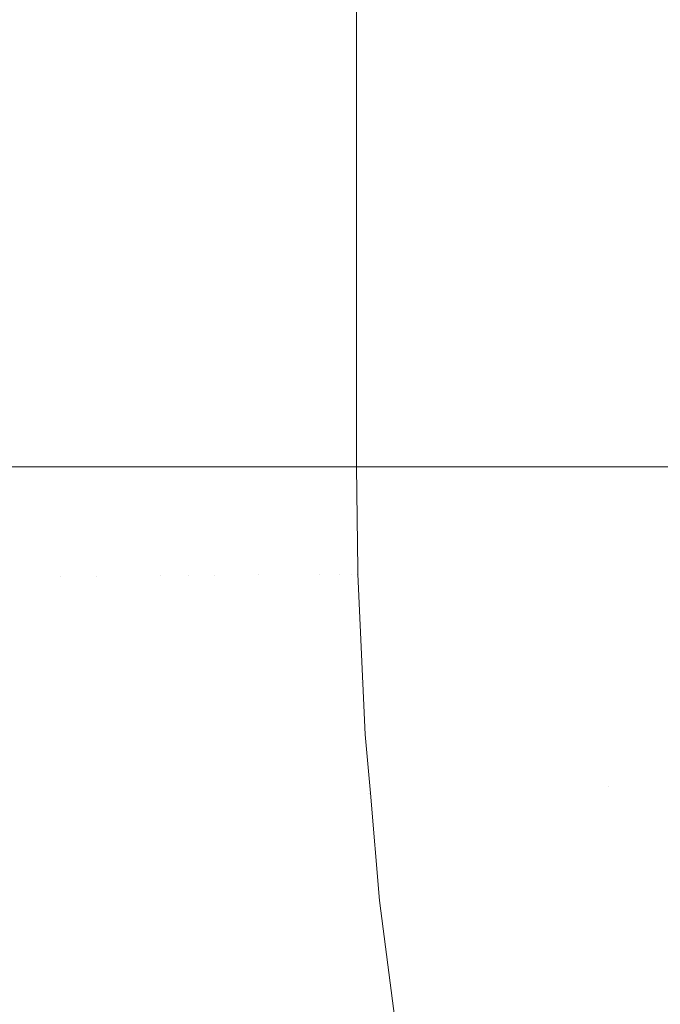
# Model space of a CAD drawing. Header units: centimetres. Extents: x -44.1 to 45.2, y 4.2 to 6.
# Tile 163 of 256: x -14.1064 to -14.0875, y 4.6844 to 4.7134. Entities that reach past the tile are written whole.
import ezdxf

# ---------------------------------------------------------------- set-up
doc = ezdxf.new("R2010")
doc.units = ezdxf.units.CM
doc.header["$LTSCALE"] = 2.54
doc.layers.add('Lucido design-1', color=7, linetype='Continuous')

# ---------------------------------------------------------------- blocks, each defined once
blk = doc.blocks.new('Gruppo-4-1')
at = {"color": 7, "linetype": 'Continuous', "lineweight": 9}
for points in [[(-43.918995, 5.900212, -2276.22217), (-43.918995, 4.300212, -2276.22217), (45.04592, 4.300212, -2276.22217), (45.04592, 5.900212, -2276.22217)], [(-14.096481, 4.700212, -2276.92217), (-14.096481, 5.900212, -2276.92217), (-14.096481, 5.900212, -2276.72217), (-14.096481, 4.700212, -2276.72217)]]:
    blk.add_3dface(points, dxfattribs=at)
for points, invisible_edges in [([(-14.107603, 5.900212, -2276.957998), (-14.105923, 5.900212, -2276.955266), (-14.105923, 4.700212, -2276.955266), (-14.107592, 4.700212, -2276.957979)], 10), ([(-14.105233, 4.700212, -2276.954036), (-14.105923, 4.700212, -2276.955266), (-14.105923, 5.900212, -2276.955266), (-14.105277, 5.900212, -2276.954115)], 10), ([(-14.105277, 5.900212, -2276.954115), (-14.104469, 5.900212, -2276.952674), (-14.104412, 4.700212, -2276.952573), (-14.105233, 4.700212, -2276.954036)], 10), ([(-14.104469, 5.900212, -2276.952674), (-14.104412, 5.900212, -2276.952573), (-14.104412, 4.700212, -2276.952573)], 10), ([(-14.10306, 4.700212, -2276.949917), (-14.104169, 4.700212, -2276.952095), (-14.104412, 5.900212, -2276.952573), (-14.103718, 5.900212, -2276.951211)], 10), ([(-14.104169, 4.700212, -2276.952095), (-14.104412, 4.700212, -2276.952573), (-14.104412, 5.900212, -2276.952573)], 10), ([(-14.103718, 5.900212, -2276.951211), (-14.10306, 5.900212, -2276.949917), (-14.10306, 4.700212, -2276.949917)], 10), ([(-14.10306, 5.900212, -2276.949917), (-14.101856, 5.900212, -2276.947295), (-14.101856, 4.700212, -2276.947295), (-14.102296, 4.700212, -2276.948253)], 10), ([(-14.102296, 4.700212, -2276.948253), (-14.10306, 4.700212, -2276.949917), (-14.10306, 5.900212, -2276.949917)], 10), ([(-14.10079, 5.900212, -2276.944704), (-14.10079, 4.700212, -2276.944704), (-14.101856, 4.700212, -2276.947295), (-14.101856, 5.900212, -2276.947295)], 5), ([(-14.10079, 5.900212, -2276.944704), (-14.099856, 5.900212, -2276.942141), (-14.099856, 4.700212, -2276.942141), (-14.100713, 4.700212, -2276.944492)], 10), ([(-14.100713, 4.700212, -2276.944492), (-14.10079, 4.700212, -2276.944704), (-14.10079, 5.900212, -2276.944704)], 10), ([(-14.099856, 5.900212, -2276.942141), (-14.099046, 5.900212, -2276.939601), (-14.099046, 4.700212, -2276.939601), (-14.09943, 4.700212, -2276.940805)], 10), ([(-14.09943, 4.700212, -2276.940805), (-14.099856, 4.700212, -2276.942141), (-14.099856, 5.900212, -2276.942141)], 10), ([(-14.099046, 5.900212, -2276.939601), (-14.098354, 5.900212, -2276.937082), (-14.098354, 4.700212, -2276.937082), (-14.098389, 4.700212, -2276.937209)], 10), ([(-14.098389, 4.700212, -2276.937209), (-14.099046, 4.700212, -2276.939601), (-14.099046, 5.900212, -2276.939601)], 10), ([(-14.097776, 5.900212, -2276.93458), (-14.097776, 4.700212, -2276.93458), (-14.098354, 4.700212, -2276.937082), (-14.098354, 5.900212, -2276.937082)], 5), ([(-14.097776, 5.900212, -2276.93458), (-14.097308, 5.900212, -2276.932091), (-14.097308, 4.700212, -2276.932091), (-14.09761, 4.700212, -2276.933699)], 10), ([(-14.09761, 4.700212, -2276.933699), (-14.097776, 4.700212, -2276.93458), (-14.097776, 5.900212, -2276.93458)], 10), ([(-14.097308, 5.900212, -2276.932091), (-14.096946, 5.900212, -2276.929611), (-14.096946, 4.700212, -2276.929611), (-14.097044, 4.700212, -2276.930285)], 10), ([(-14.097044, 4.700212, -2276.930285), (-14.097308, 4.700212, -2276.932091), (-14.097308, 5.900212, -2276.932091)], 10), ([(-14.096688, 5.900212, -2276.927137), (-14.096688, 4.700212, -2276.927137), (-14.096946, 4.700212, -2276.929611), (-14.096946, 5.900212, -2276.929611)], 5), ([(-14.096688, 5.900212, -2276.927137), (-14.096533, 5.900212, -2276.924664), (-14.096533, 4.700212, -2276.924664), (-14.096677, 4.700212, -2276.926967)], 10), ([(-14.096677, 4.700212, -2276.926967), (-14.096688, 4.700212, -2276.927137), (-14.096688, 5.900212, -2276.927137)], 10), ([(-14.096514, 4.700212, -2276.923744), (-14.096533, 4.700212, -2276.924664), (-14.096533, 5.900212, -2276.924664), (-14.096514, 5.900212, -2276.923732)], 10), ([(-14.096514, 5.900212, -2276.923732), (-14.096481, 5.900212, -2276.922192), (-14.096481, 4.700212, -2276.922192), (-14.096514, 4.700212, -2276.923744)], 10), ([(-14.096481, 5.900212, -2276.92217), (-14.096481, 4.700212, -2276.92217), (-14.096481, 4.700212, -2276.922192), (-14.096481, 5.900212, -2276.922192)], 4), ([(-14.096481, 5.900212, -2276.72217), (-14.096467, 5.900212, -2276.720856), (-14.096467, 4.700212, -2276.720856), (-14.096469, 4.700212, -2276.721063)], 10), ([(-14.096469, 4.700212, -2276.721063), (-14.096481, 4.700212, -2276.72217), (-14.096481, 5.900212, -2276.72217)], 8), ([(-14.09636, 4.700212, -2276.71837), (-14.09638, 4.700212, -2276.718834), (-14.096467, 5.900212, -2276.720856), (-14.096456, 5.900212, -2276.720608)], 10), ([(-14.09638, 4.700212, -2276.718834), (-14.096467, 4.700212, -2276.720856), (-14.096467, 5.900212, -2276.720856)], 10), ([(-14.096456, 5.900212, -2276.720608), (-14.09636, 5.900212, -2276.71837), (-14.09636, 4.700212, -2276.71837)], 10), ([(-14.09636, 5.900212, -2276.71837), (-14.096148, 5.900212, -2276.715871), (-14.096148, 4.700212, -2276.715871), (-14.096209, 4.700212, -2276.716587)], 10), ([(-14.096209, 4.700212, -2276.716587), (-14.09636, 4.700212, -2276.71837), (-14.09636, 5.900212, -2276.71837)], 10), ([(-14.096148, 5.900212, -2276.715871), (-14.095829, 5.900212, -2276.713356), (-14.095829, 4.700212, -2276.713356), (-14.095952, 4.700212, -2276.714324)], 10), ([(-14.095952, 4.700212, -2276.714324), (-14.096148, 4.700212, -2276.715871), (-14.096148, 5.900212, -2276.715871)], 10), ([(-14.095829, 5.900212, -2276.713356), (-14.095412, 4.700212, -2276.710899), (-14.095607, 4.700212, -2276.712046)], 9), ([(-14.095829, 5.900212, -2276.713356), (-14.095398, 5.900212, -2276.71082), (-14.095398, 4.700212, -2276.71082), (-14.095412, 4.700212, -2276.710899)], 10), ([(-14.095607, 4.700212, -2276.712046), (-14.095829, 4.700212, -2276.713356), (-14.095829, 5.900212, -2276.713356)], 10), ([(-14.095398, 5.900212, -2276.71082), (-14.094852, 5.900212, -2276.708258), (-14.094852, 4.700212, -2276.708258), (-14.094925, 4.700212, -2276.708602)], 10), ([(-14.094925, 4.700212, -2276.708602), (-14.095398, 4.700212, -2276.71082), (-14.095398, 5.900212, -2276.71082)], 10), ([(-14.094852, 5.900212, -2276.708258), (-14.094184, 5.900212, -2276.705667), (-14.094184, 4.700212, -2276.705667), (-14.094346, 4.700212, -2276.706294)], 10), ([(-14.094346, 4.700212, -2276.706294), (-14.094852, 4.700212, -2276.708258), (-14.094852, 5.900212, -2276.708258)], 10), ([(-14.094184, 5.900212, -2276.705667), (-14.093387, 5.900212, -2276.703041), (-14.093387, 4.700212, -2276.703041), (-14.093671, 4.700212, -2276.703978)], 10), ([(-14.093671, 4.700212, -2276.703978), (-14.094184, 4.700212, -2276.705667), (-14.094184, 5.900212, -2276.705667)], 10), ([(-14.093387, 5.900212, -2276.703041), (-14.092454, 5.900212, -2276.700377), (-14.092454, 4.700212, -2276.700377), (-14.092901, 4.700212, -2276.701654)], 10), ([(-14.092901, 4.700212, -2276.701654), (-14.093387, 4.700212, -2276.703041), (-14.093387, 5.900212, -2276.703041)], 10), ([(-14.092454, 5.900212, -2276.700377), (-14.091375, 5.900212, -2276.697669), (-14.091375, 4.700212, -2276.697669), (-14.092035, 4.700212, -2276.699325)], 10), ([(-14.092035, 4.700212, -2276.699325), (-14.092454, 4.700212, -2276.700377), (-14.092454, 5.900212, -2276.700377)], 10), ([(-14.091375, 5.900212, -2276.697669), (-14.090138, 5.900212, -2276.694914), (-14.090138, 4.700212, -2276.694914), (-14.091071, 4.700212, -2276.696992)], 10), ([(-14.091071, 4.700212, -2276.696992), (-14.091375, 4.700212, -2276.697669), (-14.091375, 5.900212, -2276.697669)], 10), ([(-14.090138, 5.900212, -2276.694914), (-14.08873, 5.900212, -2276.692105), (-14.08873, 4.700212, -2276.692105), (-14.090009, 4.700212, -2276.694657)], 10), ([(-14.090009, 4.700212, -2276.694657), (-14.090138, 4.700212, -2276.694914), (-14.090138, 5.900212, -2276.694914)], 10), ([(-14.08873, 5.900212, -2276.692105), (-14.087137, 5.900212, -2276.68924), (-14.087137, 4.700212, -2276.68924), (-14.08756, 4.700212, -2276.690002)], 10), ([(-14.08756, 4.700212, -2276.690002), (-14.08873, 4.700212, -2276.692105), (-14.08873, 5.900212, -2276.692105)], 10), ([(-14.107548, 4.696958, -2276.957979), (-14.107592, 4.700212, -2276.957979), (-14.105923, 4.700212, -2276.955266), (-14.10632, 4.69697, -2276.956004)], 13), ([(-14.105177, 4.69698, -2276.954044), (-14.10632, 4.69697, -2276.956004), (-14.105923, 4.700212, -2276.955266)], 11), ([(-14.105923, 4.700212, -2276.955266), (-14.105233, 4.700212, -2276.954036), (-14.105177, 4.69698, -2276.954044)], 10), ([(-14.105177, 4.69698, -2276.954044), (-14.105233, 4.700212, -2276.954036), (-14.104412, 4.700212, -2276.952573)], 9), ([(-14.104412, 4.700212, -2276.952573), (-14.104118, 4.69699, -2276.952099), (-14.105177, 4.69698, -2276.954044)], 11), ([(-14.104412, 4.700212, -2276.952573), (-14.104169, 4.700212, -2276.952095), (-14.104118, 4.69699, -2276.952099)], 10), ([(-14.104118, 4.69699, -2276.952099), (-14.104169, 4.700212, -2276.952095), (-14.10306, 4.700212, -2276.949917), (-14.10314, 4.697, -2276.95017)], 13), ([(-14.10314, 4.697, -2276.95017), (-14.10306, 4.700212, -2276.949917), (-14.102296, 4.700212, -2276.948253), (-14.102241, 4.697008, -2276.948259)], 13), ([(-14.102241, 4.697008, -2276.948259), (-14.102296, 4.700212, -2276.948253), (-14.101856, 4.700212, -2276.947295)], 9), ([(-14.101856, 4.700212, -2276.947295), (-14.101417, 4.697016, -2276.946366), (-14.102241, 4.697008, -2276.948259)], 11), ([(-14.101417, 4.697016, -2276.946366), (-14.101856, 4.700212, -2276.947295), (-14.10079, 4.700212, -2276.944704)], 9), ([(-14.10079, 4.700212, -2276.944704), (-14.100667, 4.697023, -2276.944493), (-14.101417, 4.697016, -2276.946366)], 11), ([(-14.10079, 4.700212, -2276.944704), (-14.100713, 4.700212, -2276.944492), (-14.100667, 4.697023, -2276.944493)], 10), ([(-14.100667, 4.697023, -2276.944493), (-14.100713, 4.700212, -2276.944492), (-14.099856, 4.700212, -2276.942141), (-14.099987, 4.697029, -2276.942641)], 13), ([(-14.099375, 4.697035, -2276.940809), (-14.099987, 4.697029, -2276.942641), (-14.099856, 4.700212, -2276.942141)], 11), ([(-14.099856, 4.700212, -2276.942141), (-14.09943, 4.700212, -2276.940805), (-14.099375, 4.697035, -2276.940809)], 10), ([(-14.099375, 4.697035, -2276.940809), (-14.09943, 4.700212, -2276.940805), (-14.099046, 4.700212, -2276.939601)], 9), ([(-14.099046, 4.700212, -2276.939601), (-14.098829, 4.69704, -2276.938998), (-14.099375, 4.697035, -2276.940809)], 11), ([(-14.098829, 4.69704, -2276.938998), (-14.099046, 4.700212, -2276.939601), (-14.098389, 4.700212, -2276.937209), (-14.098345, 4.697045, -2276.93721)], 13), ([(-14.098345, 4.697045, -2276.93721), (-14.098389, 4.700212, -2276.937209), (-14.098354, 4.700212, -2276.937082)], 9), ([(-14.098354, 4.700212, -2276.937082), (-14.097776, 4.700212, -2276.93458), (-14.097922, 4.697049, -2276.935444), (-14.098345, 4.697045, -2276.93721)], 14), ([(-14.097557, 4.697052, -2276.933702), (-14.097922, 4.697049, -2276.935444), (-14.097776, 4.700212, -2276.93458)], 11), ([(-14.097776, 4.700212, -2276.93458), (-14.09761, 4.700212, -2276.933699), (-14.097557, 4.697052, -2276.933702)], 10), ([(-14.097557, 4.697052, -2276.933702), (-14.09761, 4.700212, -2276.933699), (-14.097308, 4.700212, -2276.932091), (-14.097248, 4.697055, -2276.931982)], 13), ([(-14.097248, 4.697055, -2276.931982), (-14.097308, 4.700212, -2276.932091), (-14.097044, 4.700212, -2276.930285), (-14.096992, 4.697057, -2276.930287)], 13), ([(-14.096992, 4.697057, -2276.930287), (-14.097044, 4.700212, -2276.930285), (-14.096946, 4.700212, -2276.929611)], 9), ([(-14.096946, 4.700212, -2276.929611), (-14.096788, 4.697059, -2276.928615), (-14.096992, 4.697057, -2276.930287)], 11), ([(-14.096632, 4.697061, -2276.926967), (-14.096788, 4.697059, -2276.928615), (-14.096946, 4.700212, -2276.929611), (-14.096688, 4.700212, -2276.927137)], 11), ([(-14.096688, 4.700212, -2276.927137), (-14.096677, 4.700212, -2276.926967), (-14.096632, 4.697061, -2276.926967)], 10), ([(-14.096632, 4.697061, -2276.926967), (-14.096677, 4.700212, -2276.926967), (-14.096533, 4.700212, -2276.924664), (-14.096524, 4.697062, -2276.925344)], 13), ([(-14.09646, 4.697062, -2276.923745), (-14.096524, 4.697062, -2276.925344), (-14.096533, 4.700212, -2276.924664)], 11), ([(-14.096533, 4.700212, -2276.924664), (-14.096514, 4.700212, -2276.923744), (-14.09646, 4.697062, -2276.923745)], 10), ([(-14.096443, 4.697197, -2276.92217), (-14.09646, 4.697062, -2276.923745), (-14.096514, 4.700212, -2276.923744), (-14.096481, 4.700212, -2276.922192)], 11), ([(-14.096481, 4.700212, -2276.922192), (-14.096481, 4.700212, -2276.92217), (-14.096443, 4.697197, -2276.92217)], 8), ([(-14.096481, 4.700212, -2276.92217), (-14.096481, 4.700212, -2276.72217), (-14.096443, 4.697197, -2276.72217), (-14.096443, 4.697197, -2276.92217)], 4), ([(-14.096443, 4.697197, -2276.72217), (-14.096481, 4.700212, -2276.72217), (-14.096469, 4.700212, -2276.721063), (-14.096429, 4.697063, -2276.721063)], 12), ([(-14.096469, 4.700212, -2276.721063), (-14.096467, 4.700212, -2276.720856), (-14.096398, 4.697063, -2276.71995), (-14.096429, 4.697063, -2276.721063)], 14), ([(-14.096346, 4.697063, -2276.718833), (-14.096398, 4.697063, -2276.71995), (-14.096467, 4.700212, -2276.720856), (-14.09638, 4.700212, -2276.718834)], 11), ([(-14.09638, 4.700212, -2276.718834), (-14.09636, 4.700212, -2276.71837), (-14.096273, 4.697064, -2276.717712), (-14.096346, 4.697063, -2276.718833)], 14), ([(-14.096178, 4.697065, -2276.716586), (-14.096273, 4.697064, -2276.717712), (-14.09636, 4.700212, -2276.71837), (-14.096209, 4.700212, -2276.716587)], 11), ([(-14.096209, 4.700212, -2276.716587), (-14.096148, 4.700212, -2276.715871), (-14.096062, 4.697066, -2276.715456), (-14.096178, 4.697065, -2276.716586)], 14), ([(-14.095923, 4.697067, -2276.714322), (-14.096062, 4.697066, -2276.715456), (-14.096148, 4.700212, -2276.715871), (-14.095952, 4.700212, -2276.714324)], 11), ([(-14.095952, 4.700212, -2276.714324), (-14.095829, 4.700212, -2276.713356), (-14.095762, 4.697069, -2276.713185), (-14.095923, 4.697067, -2276.714322)], 14), ([(-14.095578, 4.697071, -2276.712043), (-14.095762, 4.697069, -2276.713185), (-14.095829, 4.700212, -2276.713356), (-14.095607, 4.700212, -2276.712046)], 11), ([(-14.095607, 4.700212, -2276.712046), (-14.095412, 4.700212, -2276.710899), (-14.095372, 4.697073, -2276.710899), (-14.095578, 4.697071, -2276.712043)], 14), ([(-14.095143, 4.697075, -2276.709751), (-14.095372, 4.697073, -2276.710899), (-14.095412, 4.700212, -2276.710899), (-14.095398, 4.700212, -2276.71082)], 11), ([(-14.095398, 4.700212, -2276.71082), (-14.094925, 4.700212, -2276.708602), (-14.09489, 4.697077, -2276.7086), (-14.095143, 4.697075, -2276.709751)], 14), ([(-14.094614, 4.69708, -2276.707447), (-14.09489, 4.697077, -2276.7086), (-14.094925, 4.700212, -2276.708602), (-14.094852, 4.700212, -2276.708258)], 11), ([(-14.094852, 4.700212, -2276.708258), (-14.094346, 4.700212, -2276.706294), (-14.094314, 4.697083, -2276.706291), (-14.094614, 4.69708, -2276.707447)], 14), ([(-14.093991, 4.697086, -2276.705134), (-14.094314, 4.697083, -2276.706291), (-14.094346, 4.700212, -2276.706294), (-14.094184, 4.700212, -2276.705667)], 11), ([(-14.094184, 4.700212, -2276.705667), (-14.093671, 4.700212, -2276.703978), (-14.093643, 4.697089, -2276.703974), (-14.093991, 4.697086, -2276.705134)], 14), ([(-14.093271, 4.697092, -2276.702812), (-14.093643, 4.697089, -2276.703974), (-14.093671, 4.700212, -2276.703978), (-14.093387, 4.700212, -2276.703041)], 11), ([(-14.093387, 4.700212, -2276.703041), (-14.092901, 4.700212, -2276.701654), (-14.092874, 4.697096, -2276.701649), (-14.093271, 4.697092, -2276.702812)], 14), ([(-14.092453, 4.6971, -2276.700485), (-14.092874, 4.697096, -2276.701649), (-14.092901, 4.700212, -2276.701654), (-14.092454, 4.700212, -2276.700377)], 11), ([(-14.092454, 4.700212, -2276.700377), (-14.092035, 4.700212, -2276.699325), (-14.092007, 4.697104, -2276.699319), (-14.092453, 4.6971, -2276.700485)], 14), ([(-14.091537, 4.697109, -2276.698154), (-14.092007, 4.697104, -2276.699319), (-14.092035, 4.700212, -2276.699325), (-14.091375, 4.700212, -2276.697669)], 11), ([(-14.091375, 4.700212, -2276.697669), (-14.091071, 4.700212, -2276.696992), (-14.091041, 4.697113, -2276.696987), (-14.091537, 4.697109, -2276.698154)], 14), ([(-14.09052, 4.697118, -2276.695821), (-14.091041, 4.697113, -2276.696987), (-14.091071, 4.700212, -2276.696992), (-14.090138, 4.700212, -2276.694914)], 11), ([(-14.090138, 4.700212, -2276.694914), (-14.090009, 4.700212, -2276.694657), (-14.089973, 4.697123, -2276.694654), (-14.09052, 4.697118, -2276.695821)], 14), ([(-14.089973, 4.697123, -2276.694654), (-14.090009, 4.700212, -2276.694657), (-14.08873, 4.700212, -2276.692105), (-14.088804, 4.697134, -2276.692323)], 13), ([(-14.088804, 4.697134, -2276.692323), (-14.08873, 4.700212, -2276.692105), (-14.08756, 4.700212, -2276.690002), (-14.087532, 4.697146, -2276.689995)], 13), ([(-14.087532, 4.697146, -2276.689995), (-14.08756, 4.700212, -2276.690002), (-14.087137, 4.700212, -2276.68924)], 9), ([(-14.096443, 4.697197, -2276.92217), (-14.096437, 4.697063, -2276.92217), (-14.09646, 4.697062, -2276.923745)], 10), ([(-14.096437, 4.697063, -2276.92217), (-14.096443, 4.697197, -2276.92217), (-14.096443, 4.697197, -2276.72217), (-14.096437, 4.697063, -2276.72217)], 10), ([(-14.096429, 4.697063, -2276.721063), (-14.096437, 4.697063, -2276.72217), (-14.096443, 4.697197, -2276.72217)], 9), ([(-14.087532, 4.697146, -2276.689995), (-14.087408, 4.694033, -2276.689995), (-14.088679, 4.694009, -2276.692323), (-14.088804, 4.697134, -2276.692323)], 15), ([(-14.10632, 4.69697, -2276.956004), (-14.106189, 4.693677, -2276.956004), (-14.107417, 4.693654, -2276.957979), (-14.107548, 4.696958, -2276.957979)], 15), ([(-14.105177, 4.69698, -2276.954044), (-14.105046, 4.693699, -2276.954044), (-14.106189, 4.693677, -2276.956004), (-14.10632, 4.69697, -2276.956004)], 15), ([(-14.104118, 4.69699, -2276.952099), (-14.103988, 4.693719, -2276.952099), (-14.105046, 4.693699, -2276.954044), (-14.105177, 4.69698, -2276.954044)], 15), ([(-14.10314, 4.697, -2276.95017), (-14.103011, 4.693737, -2276.95017), (-14.103988, 4.693719, -2276.952099), (-14.104118, 4.69699, -2276.952099)], 15), ([(-14.102241, 4.697008, -2276.948259), (-14.102112, 4.693754, -2276.948259), (-14.103011, 4.693737, -2276.95017), (-14.10314, 4.697, -2276.95017)], 15), ([(-14.101417, 4.697016, -2276.946366), (-14.101288, 4.69377, -2276.946366), (-14.102112, 4.693754, -2276.948259), (-14.102241, 4.697008, -2276.948259)], 15), ([(-14.100667, 4.697023, -2276.944493), (-14.100538, 4.693784, -2276.944493), (-14.101288, 4.69377, -2276.946366), (-14.101417, 4.697016, -2276.946366)], 15), ([(-14.099987, 4.697029, -2276.942641), (-14.099858, 4.693797, -2276.942641), (-14.100538, 4.693784, -2276.944493), (-14.100667, 4.697023, -2276.944493)], 15), ([(-14.099375, 4.697035, -2276.940809), (-14.099247, 4.693809, -2276.940809), (-14.099858, 4.693797, -2276.942641), (-14.099987, 4.697029, -2276.942641)], 15), ([(-14.098829, 4.69704, -2276.938998), (-14.0987, 4.693819, -2276.938998), (-14.099247, 4.693809, -2276.940809), (-14.099375, 4.697035, -2276.940809)], 15), ([(-14.098345, 4.697045, -2276.93721), (-14.098217, 4.693828, -2276.93721), (-14.0987, 4.693819, -2276.938998), (-14.098829, 4.69704, -2276.938998)], 15), ([(-14.097922, 4.697049, -2276.935444), (-14.097794, 4.693836, -2276.935444), (-14.098217, 4.693828, -2276.93721), (-14.098345, 4.697045, -2276.93721)], 15), ([(-14.097557, 4.697052, -2276.933702), (-14.097429, 4.693843, -2276.933702), (-14.097794, 4.693836, -2276.935444), (-14.097922, 4.697049, -2276.935444)], 15), ([(-14.097248, 4.697055, -2276.931982), (-14.09712, 4.693849, -2276.931982), (-14.097429, 4.693843, -2276.933702), (-14.097557, 4.697052, -2276.933702)], 15), ([(-14.096992, 4.697057, -2276.930287), (-14.096865, 4.693854, -2276.930287), (-14.09712, 4.693849, -2276.931982), (-14.097248, 4.697055, -2276.931982)], 15), ([(-14.096788, 4.697059, -2276.928615), (-14.09666, 4.693858, -2276.928615), (-14.096865, 4.693854, -2276.930287), (-14.096992, 4.697057, -2276.930287)], 15), ([(-14.096632, 4.697061, -2276.926967), (-14.096505, 4.693861, -2276.926967), (-14.09666, 4.693858, -2276.928615), (-14.096788, 4.697059, -2276.928615)], 15), ([(-14.096524, 4.697062, -2276.925344), (-14.096397, 4.693863, -2276.925344), (-14.096505, 4.693861, -2276.926967), (-14.096632, 4.697061, -2276.926967)], 15), ([(-14.09646, 4.697062, -2276.923745), (-14.096333, 4.693864, -2276.923745), (-14.096397, 4.693863, -2276.925344), (-14.096524, 4.697062, -2276.925344)], 15), ([(-14.096333, 4.693864, -2276.923745), (-14.09646, 4.697062, -2276.923745), (-14.096437, 4.697063, -2276.92217)], 11), ([(-14.096437, 4.697063, -2276.92217), (-14.096222, 4.692341, -2276.92217), (-14.096333, 4.693864, -2276.923745)], 10), ([(-14.096437, 4.697063, -2276.72217), (-14.096222, 4.692341, -2276.72217), (-14.096222, 4.692341, -2276.92217), (-14.096437, 4.697063, -2276.92217)], 10), ([(-14.096437, 4.697063, -2276.72217), (-14.096429, 4.697063, -2276.721063), (-14.096302, 4.693865, -2276.721063)], 11), ([(-14.096302, 4.693865, -2276.721063), (-14.096222, 4.692341, -2276.72217), (-14.096437, 4.697063, -2276.72217)], 9), ([(-14.096429, 4.697063, -2276.721063), (-14.096398, 4.697063, -2276.71995), (-14.096271, 4.693865, -2276.71995), (-14.096302, 4.693865, -2276.721063)], 15), ([(-14.096219, 4.693866, -2276.718833), (-14.096271, 4.693865, -2276.71995), (-14.096398, 4.697063, -2276.71995), (-14.096346, 4.697063, -2276.718833)], 15), ([(-14.096346, 4.697063, -2276.718833), (-14.096273, 4.697064, -2276.717712), (-14.096146, 4.693868, -2276.717712), (-14.096219, 4.693866, -2276.718833)], 15), ([(-14.096051, 4.693869, -2276.716586), (-14.096146, 4.693868, -2276.717712), (-14.096273, 4.697064, -2276.717712), (-14.096178, 4.697065, -2276.716586)], 15), ([(-14.096178, 4.697065, -2276.716586), (-14.096062, 4.697066, -2276.715456), (-14.095934, 4.693872, -2276.715456), (-14.096051, 4.693869, -2276.716586)], 15), ([(-14.095796, 4.693874, -2276.714322), (-14.095934, 4.693872, -2276.715456), (-14.096062, 4.697066, -2276.715456), (-14.095923, 4.697067, -2276.714322)], 15), ([(-14.095923, 4.697067, -2276.714322), (-14.095762, 4.697069, -2276.713185), (-14.095635, 4.693877, -2276.713185), (-14.095796, 4.693874, -2276.714322)], 15), ([(-14.095451, 4.693881, -2276.712043), (-14.095635, 4.693877, -2276.713185), (-14.095762, 4.697069, -2276.713185), (-14.095578, 4.697071, -2276.712043)], 15), ([(-14.095578, 4.697071, -2276.712043), (-14.095372, 4.697073, -2276.710899), (-14.095245, 4.693885, -2276.710899), (-14.095451, 4.693881, -2276.712043)], 15), ([(-14.095016, 4.693889, -2276.709751), (-14.095245, 4.693885, -2276.710899), (-14.095372, 4.697073, -2276.710899), (-14.095143, 4.697075, -2276.709751)], 15), ([(-14.095143, 4.697075, -2276.709751), (-14.09489, 4.697077, -2276.7086), (-14.094763, 4.693894, -2276.7086), (-14.095016, 4.693889, -2276.709751)], 15), ([(-14.094487, 4.693899, -2276.707447), (-14.094763, 4.693894, -2276.7086), (-14.09489, 4.697077, -2276.7086), (-14.094614, 4.69708, -2276.707447)], 15), ([(-14.094614, 4.69708, -2276.707447), (-14.094314, 4.697083, -2276.706291), (-14.094188, 4.693905, -2276.706291), (-14.094487, 4.693899, -2276.707447)], 15), ([(-14.093864, 4.693911, -2276.705134), (-14.094188, 4.693905, -2276.706291), (-14.094314, 4.697083, -2276.706291), (-14.093991, 4.697086, -2276.705134)], 15), ([(-14.093991, 4.697086, -2276.705134), (-14.093643, 4.697089, -2276.703974), (-14.093517, 4.693917, -2276.703974), (-14.093864, 4.693911, -2276.705134)], 15), ([(-14.093145, 4.693924, -2276.702812), (-14.093517, 4.693917, -2276.703974), (-14.093643, 4.697089, -2276.703974), (-14.093271, 4.697092, -2276.702812)], 15), ([(-14.093271, 4.697092, -2276.702812), (-14.092874, 4.697096, -2276.701649), (-14.092748, 4.693932, -2276.701649), (-14.093145, 4.693924, -2276.702812)], 15), ([(-14.092328, 4.69394, -2276.700485), (-14.092748, 4.693932, -2276.701649), (-14.092874, 4.697096, -2276.701649), (-14.092453, 4.6971, -2276.700485)], 15), ([(-14.092453, 4.6971, -2276.700485), (-14.092007, 4.697104, -2276.699319), (-14.091882, 4.693948, -2276.699319), (-14.092328, 4.69394, -2276.700485)], 15), ([(-14.091411, 4.693957, -2276.698154), (-14.091882, 4.693948, -2276.699319), (-14.092007, 4.697104, -2276.699319), (-14.091537, 4.697109, -2276.698154)], 15), ([(-14.091537, 4.697109, -2276.698154), (-14.091041, 4.697113, -2276.696987), (-14.090915, 4.693967, -2276.696987), (-14.091411, 4.693957, -2276.698154)], 15), ([(-14.090395, 4.693977, -2276.695821), (-14.090915, 4.693967, -2276.696987), (-14.091041, 4.697113, -2276.696987), (-14.09052, 4.697118, -2276.695821)], 15), ([(-14.09052, 4.697118, -2276.695821), (-14.089973, 4.697123, -2276.694654), (-14.089848, 4.693987, -2276.694654), (-14.090395, 4.693977, -2276.695821)], 15), ([(-14.088804, 4.697134, -2276.692323), (-14.088679, 4.694009, -2276.692323), (-14.089848, 4.693987, -2276.694654), (-14.089973, 4.697123, -2276.694654)], 15), ([(-14.091197, 4.690758, -2276.698154), (-14.091668, 4.690744, -2276.699319), (-14.091882, 4.693948, -2276.699319), (-14.091411, 4.693957, -2276.698154)], 15), ([(-14.091411, 4.693957, -2276.698154), (-14.090915, 4.693967, -2276.696987), (-14.090702, 4.690772, -2276.696987), (-14.091197, 4.690758, -2276.698154)], 15), ([(-14.090181, 4.690787, -2276.695821), (-14.090702, 4.690772, -2276.696987), (-14.090915, 4.693967, -2276.696987), (-14.090395, 4.693977, -2276.695821)], 15), ([(-14.090395, 4.693977, -2276.695821), (-14.089848, 4.693987, -2276.694654), (-14.089635, 4.690803, -2276.694654), (-14.090181, 4.690787, -2276.695821)], 15), ([(-14.089064, 4.690819, -2276.693488), (-14.089635, 4.690803, -2276.694654), (-14.089848, 4.693987, -2276.694654), (-14.088679, 4.694009, -2276.692323)], 15), ([(-14.088679, 4.694009, -2276.692323), (-14.088467, 4.690836, -2276.692323), (-14.089064, 4.690819, -2276.693488)], 11), ([(-14.088467, 4.690836, -2276.692323), (-14.088679, 4.694009, -2276.692323), (-14.087408, 4.694033, -2276.689995), (-14.087197, 4.690873, -2276.689995)], 15), ([(-14.107193, 4.690299, -2276.957979), (-14.107417, 4.693654, -2276.957979), (-14.106189, 4.693677, -2276.956004), (-14.105965, 4.690335, -2276.956004)], 15), ([(-14.105965, 4.690335, -2276.956004), (-14.106189, 4.693677, -2276.956004), (-14.105046, 4.693699, -2276.954044), (-14.104824, 4.690367, -2276.954044)], 15), ([(-14.104824, 4.690367, -2276.954044), (-14.105046, 4.693699, -2276.954044), (-14.103988, 4.693719, -2276.952099), (-14.103766, 4.690398, -2276.952099)], 15), ([(-14.103766, 4.690398, -2276.952099), (-14.103988, 4.693719, -2276.952099), (-14.103011, 4.693737, -2276.95017), (-14.102789, 4.690426, -2276.95017)], 15), ([(-14.102789, 4.690426, -2276.95017), (-14.103011, 4.693737, -2276.95017), (-14.102112, 4.693754, -2276.948259), (-14.101891, 4.690451, -2276.948259)], 15), ([(-14.101891, 4.690451, -2276.948259), (-14.102112, 4.693754, -2276.948259), (-14.101288, 4.69377, -2276.946366), (-14.101068, 4.690475, -2276.946366)], 15), ([(-14.101068, 4.690475, -2276.946366), (-14.101288, 4.69377, -2276.946366), (-14.100538, 4.693784, -2276.944493), (-14.100318, 4.690496, -2276.944493)], 15), ([(-14.100318, 4.690496, -2276.944493), (-14.100538, 4.693784, -2276.944493), (-14.099858, 4.693797, -2276.942641), (-14.099639, 4.690516, -2276.942641)], 15), ([(-14.099639, 4.690516, -2276.942641), (-14.099858, 4.693797, -2276.942641), (-14.099247, 4.693809, -2276.940809), (-14.099028, 4.690533, -2276.940809)], 15), ([(-14.099028, 4.690533, -2276.940809), (-14.099247, 4.693809, -2276.940809), (-14.0987, 4.693819, -2276.938998), (-14.098482, 4.690549, -2276.938998)], 15), ([(-14.098482, 4.690549, -2276.938998), (-14.0987, 4.693819, -2276.938998), (-14.098217, 4.693828, -2276.93721), (-14.097999, 4.690563, -2276.93721)], 15), ([(-14.097999, 4.690563, -2276.93721), (-14.098217, 4.693828, -2276.93721), (-14.097794, 4.693836, -2276.935444), (-14.097576, 4.690575, -2276.935444)], 15), ([(-14.097576, 4.690575, -2276.935444), (-14.097794, 4.693836, -2276.935444), (-14.097429, 4.693843, -2276.933702), (-14.097212, 4.690586, -2276.933702)], 15), ([(-14.097212, 4.690586, -2276.933702), (-14.097429, 4.693843, -2276.933702), (-14.09712, 4.693849, -2276.931982), (-14.096903, 4.690594, -2276.931982)], 15), ([(-14.096903, 4.690594, -2276.931982), (-14.09712, 4.693849, -2276.931982), (-14.096865, 4.693854, -2276.930287), (-14.096647, 4.690602, -2276.930287)], 15), ([(-14.096647, 4.690602, -2276.930287), (-14.096865, 4.693854, -2276.930287), (-14.09666, 4.693858, -2276.928615), (-14.096443, 4.690608, -2276.928615)], 15), ([(-14.096443, 4.690608, -2276.928615), (-14.09666, 4.693858, -2276.928615), (-14.096505, 4.693861, -2276.926967), (-14.096288, 4.690612, -2276.926967)], 15), ([(-14.096288, 4.690612, -2276.926967), (-14.096505, 4.693861, -2276.926967), (-14.096397, 4.693863, -2276.925344), (-14.09618, 4.690615, -2276.925344)], 15), ([(-14.09618, 4.690615, -2276.925344), (-14.096397, 4.693863, -2276.925344), (-14.096333, 4.693864, -2276.923745), (-14.096116, 4.690617, -2276.923745)], 15), ([(-14.096116, 4.690617, -2276.923745), (-14.096333, 4.693864, -2276.923745), (-14.096222, 4.692341, -2276.92217)], 11), ([(-14.096302, 4.693865, -2276.721063), (-14.096271, 4.693865, -2276.71995), (-14.096054, 4.690619, -2276.71995), (-14.096085, 4.690618, -2276.721063)], 15), ([(-14.096222, 4.692341, -2276.72217), (-14.096302, 4.693865, -2276.721063), (-14.096085, 4.690618, -2276.721063)], 11), ([(-14.096002, 4.69062, -2276.718833), (-14.096054, 4.690619, -2276.71995), (-14.096271, 4.693865, -2276.71995), (-14.096219, 4.693866, -2276.718833)], 15), ([(-14.096219, 4.693866, -2276.718833), (-14.096146, 4.693868, -2276.717712), (-14.095929, 4.690622, -2276.717712), (-14.096002, 4.69062, -2276.718833)], 15), ([(-14.095834, 4.690625, -2276.716586), (-14.095929, 4.690622, -2276.717712), (-14.096146, 4.693868, -2276.717712), (-14.096051, 4.693869, -2276.716586)], 15), ([(-14.096051, 4.693869, -2276.716586), (-14.095934, 4.693872, -2276.715456), (-14.095718, 4.690628, -2276.715456), (-14.095834, 4.690625, -2276.716586)], 15), ([(-14.095579, 4.690632, -2276.714322), (-14.095718, 4.690628, -2276.715456), (-14.095934, 4.693872, -2276.715456), (-14.095796, 4.693874, -2276.714322)], 15), ([(-14.095796, 4.693874, -2276.714322), (-14.095635, 4.693877, -2276.713185), (-14.095418, 4.690637, -2276.713185), (-14.095579, 4.690632, -2276.714322)], 15), ([(-14.095235, 4.690642, -2276.712043), (-14.095418, 4.690637, -2276.713185), (-14.095635, 4.693877, -2276.713185), (-14.095451, 4.693881, -2276.712043)], 15), ([(-14.095451, 4.693881, -2276.712043), (-14.095245, 4.693885, -2276.710899), (-14.095029, 4.690648, -2276.710899), (-14.095235, 4.690642, -2276.712043)], 15), ([(-14.0948, 4.690655, -2276.709751), (-14.095029, 4.690648, -2276.710899), (-14.095245, 4.693885, -2276.710899), (-14.095016, 4.693889, -2276.709751)], 15), ([(-14.095016, 4.693889, -2276.709751), (-14.094763, 4.693894, -2276.7086), (-14.094547, 4.690662, -2276.7086), (-14.0948, 4.690655, -2276.709751)], 15), ([(-14.094272, 4.69067, -2276.707447), (-14.094547, 4.690662, -2276.7086), (-14.094763, 4.693894, -2276.7086), (-14.094487, 4.693899, -2276.707447)], 15), ([(-14.094487, 4.693899, -2276.707447), (-14.094188, 4.693905, -2276.706291), (-14.093972, 4.690678, -2276.706291), (-14.094272, 4.69067, -2276.707447)], 15), ([(-14.093649, 4.690688, -2276.705134), (-14.093972, 4.690678, -2276.706291), (-14.094188, 4.693905, -2276.706291), (-14.093864, 4.693911, -2276.705134)], 15), ([(-14.093864, 4.693911, -2276.705134), (-14.093517, 4.693917, -2276.703974), (-14.093301, 4.690698, -2276.703974), (-14.093649, 4.690688, -2276.705134)], 15), ([(-14.09293, 4.690708, -2276.702812), (-14.093301, 4.690698, -2276.703974), (-14.093517, 4.693917, -2276.703974), (-14.093145, 4.693924, -2276.702812)], 15), ([(-14.093145, 4.693924, -2276.702812), (-14.092748, 4.693932, -2276.701649), (-14.092534, 4.69072, -2276.701649), (-14.09293, 4.690708, -2276.702812)], 15), ([(-14.092113, 4.690732, -2276.700485), (-14.092534, 4.69072, -2276.701649), (-14.092748, 4.693932, -2276.701649), (-14.092328, 4.69394, -2276.700485)], 15), ([(-14.092328, 4.69394, -2276.700485), (-14.091882, 4.693948, -2276.699319), (-14.091668, 4.690744, -2276.699319), (-14.092113, 4.690732, -2276.700485)], 15), ([(-14.096222, 4.692341, -2276.92217), (-14.096073, 4.690619, -2276.92217), (-14.096116, 4.690617, -2276.923745)], 10), ([(-14.096073, 4.690619, -2276.92217), (-14.096222, 4.692341, -2276.92217), (-14.096222, 4.692341, -2276.72217), (-14.096073, 4.690619, -2276.72217)], 10), ([(-14.096085, 4.690618, -2276.721063), (-14.096073, 4.690619, -2276.72217), (-14.096222, 4.692341, -2276.72217)], 9), ([(-14.089876, 4.68755, -2276.695821), (-14.090396, 4.68753, -2276.696987), (-14.090702, 4.690772, -2276.696987), (-14.090181, 4.690787, -2276.695821)], 15), ([(-14.090181, 4.690787, -2276.695821), (-14.089635, 4.690803, -2276.694654), (-14.089331, 4.687571, -2276.694654), (-14.089876, 4.68755, -2276.695821)], 15), ([(-14.08876, 4.687593, -2276.693488), (-14.089331, 4.687571, -2276.694654), (-14.089635, 4.690803, -2276.694654), (-14.089064, 4.690819, -2276.693488)], 15), ([(-14.089064, 4.690819, -2276.693488), (-14.088467, 4.690836, -2276.692323), (-14.088163, 4.687616, -2276.692323), (-14.08876, 4.687593, -2276.693488)], 15), ([(-14.087197, 4.690873, -2276.689995), (-14.086894, 4.687665, -2276.689995), (-14.088163, 4.687616, -2276.692323), (-14.088467, 4.690836, -2276.692323)], 15), ([(-14.100318, 4.690496, -2276.944493), (-14.100004, 4.68716, -2276.944493), (-14.100753, 4.687131, -2276.946366), (-14.101068, 4.690475, -2276.946366)], 15), ([(-14.099639, 4.690516, -2276.942641), (-14.099325, 4.687186, -2276.942641), (-14.100004, 4.68716, -2276.944493), (-14.100318, 4.690496, -2276.944493)], 15), ([(-14.099028, 4.690533, -2276.940809), (-14.098714, 4.687209, -2276.940809), (-14.099325, 4.687186, -2276.942641), (-14.099639, 4.690516, -2276.942641)], 15), ([(-14.098482, 4.690549, -2276.938998), (-14.098169, 4.68723, -2276.938998), (-14.098714, 4.687209, -2276.940809), (-14.099028, 4.690533, -2276.940809)], 15), ([(-14.097999, 4.690563, -2276.93721), (-14.097686, 4.687249, -2276.93721), (-14.098169, 4.68723, -2276.938998), (-14.098482, 4.690549, -2276.938998)], 15), ([(-14.097576, 4.690575, -2276.935444), (-14.097264, 4.687265, -2276.935444), (-14.097686, 4.687249, -2276.93721), (-14.097999, 4.690563, -2276.93721)], 15), ([(-14.097212, 4.690586, -2276.933702), (-14.0969, 4.687279, -2276.933702), (-14.097264, 4.687265, -2276.935444), (-14.097576, 4.690575, -2276.935444)], 15), ([(-14.096903, 4.690594, -2276.931982), (-14.096591, 4.687291, -2276.931982), (-14.0969, 4.687279, -2276.933702), (-14.097212, 4.690586, -2276.933702)], 15), ([(-14.096647, 4.690602, -2276.930287), (-14.096336, 4.687301, -2276.930287), (-14.096591, 4.687291, -2276.931982), (-14.096903, 4.690594, -2276.931982)], 15), ([(-14.096443, 4.690608, -2276.928615), (-14.096132, 4.687309, -2276.928615), (-14.096336, 4.687301, -2276.930287), (-14.096647, 4.690602, -2276.930287)], 15), ([(-14.096288, 4.690612, -2276.926967), (-14.095977, 4.687315, -2276.926967), (-14.096132, 4.687309, -2276.928615), (-14.096443, 4.690608, -2276.928615)], 15), ([(-14.09618, 4.690615, -2276.925344), (-14.095869, 4.687319, -2276.925344), (-14.095977, 4.687315, -2276.926967), (-14.096288, 4.690612, -2276.926967)], 15), ([(-14.096116, 4.690617, -2276.923745), (-14.095805, 4.687321, -2276.923745), (-14.095869, 4.687319, -2276.925344), (-14.09618, 4.690615, -2276.925344)], 15), ([(-14.096116, 4.690617, -2276.923745), (-14.096073, 4.690619, -2276.92217), (-14.095799, 4.687462, -2276.92217)], 9), ([(-14.095799, 4.687462, -2276.92217), (-14.095805, 4.687321, -2276.923745), (-14.096116, 4.690617, -2276.923745)], 11), ([(-14.096085, 4.690618, -2276.721063), (-14.096054, 4.690619, -2276.71995), (-14.095743, 4.687324, -2276.71995), (-14.095774, 4.687323, -2276.721063)], 15), ([(-14.095799, 4.687462, -2276.72217), (-14.096073, 4.690619, -2276.72217), (-14.096085, 4.690618, -2276.721063)], 10), ([(-14.096085, 4.690618, -2276.721063), (-14.095774, 4.687323, -2276.721063), (-14.095799, 4.687462, -2276.72217)], 11), ([(-14.096073, 4.690619, -2276.72217), (-14.095799, 4.687462, -2276.72217), (-14.095799, 4.687462, -2276.92217), (-14.096073, 4.690619, -2276.92217)], 10), ([(-14.095691, 4.687326, -2276.718833), (-14.095743, 4.687324, -2276.71995), (-14.096054, 4.690619, -2276.71995), (-14.096002, 4.69062, -2276.718833)], 15), ([(-14.096002, 4.69062, -2276.718833), (-14.095929, 4.690622, -2276.717712), (-14.095618, 4.687329, -2276.717712), (-14.095691, 4.687326, -2276.718833)], 15), ([(-14.095524, 4.687332, -2276.716586), (-14.095618, 4.687329, -2276.717712), (-14.095929, 4.690622, -2276.717712), (-14.095834, 4.690625, -2276.716586)], 15), ([(-14.095834, 4.690625, -2276.716586), (-14.095718, 4.690628, -2276.715456), (-14.095407, 4.687337, -2276.715456), (-14.095524, 4.687332, -2276.716586)], 15), ([(-14.095269, 4.687342, -2276.714322), (-14.095407, 4.687337, -2276.715456), (-14.095718, 4.690628, -2276.715456), (-14.095579, 4.690632, -2276.714322)], 15), ([(-14.095579, 4.690632, -2276.714322), (-14.095418, 4.690637, -2276.713185), (-14.095108, 4.687348, -2276.713185), (-14.095269, 4.687342, -2276.714322)], 15), ([(-14.094925, 4.687355, -2276.712043), (-14.095108, 4.687348, -2276.713185), (-14.095418, 4.690637, -2276.713185), (-14.095235, 4.690642, -2276.712043)], 15), ([(-14.095235, 4.690642, -2276.712043), (-14.095029, 4.690648, -2276.710899), (-14.094719, 4.687363, -2276.710899), (-14.094925, 4.687355, -2276.712043)], 15), ([(-14.09449, 4.687372, -2276.709751), (-14.094719, 4.687363, -2276.710899), (-14.095029, 4.690648, -2276.710899), (-14.0948, 4.690655, -2276.709751)], 15), ([(-14.0948, 4.690655, -2276.709751), (-14.094547, 4.690662, -2276.7086), (-14.094238, 4.687382, -2276.7086), (-14.09449, 4.687372, -2276.709751)], 15), ([(-14.093962, 4.687392, -2276.707447), (-14.094238, 4.687382, -2276.7086), (-14.094547, 4.690662, -2276.7086), (-14.094272, 4.69067, -2276.707447)], 15), ([(-14.094272, 4.69067, -2276.707447), (-14.093972, 4.690678, -2276.706291), (-14.093663, 4.687404, -2276.706291), (-14.093962, 4.687392, -2276.707447)], 15), ([(-14.09334, 4.687416, -2276.705134), (-14.093663, 4.687404, -2276.706291), (-14.093972, 4.690678, -2276.706291), (-14.093649, 4.690688, -2276.705134)], 15), ([(-14.093649, 4.690688, -2276.705134), (-14.093301, 4.690698, -2276.703974), (-14.092993, 4.68743, -2276.703974), (-14.09334, 4.687416, -2276.705134)], 15), ([(-14.092622, 4.687444, -2276.702812), (-14.092993, 4.68743, -2276.703974), (-14.093301, 4.690698, -2276.703974), (-14.09293, 4.690708, -2276.702812)], 15), ([(-14.09293, 4.690708, -2276.702812), (-14.092534, 4.69072, -2276.701649), (-14.092226, 4.687459, -2276.701649), (-14.092622, 4.687444, -2276.702812)], 15), ([(-14.091806, 4.687476, -2276.700485), (-14.092226, 4.687459, -2276.701649), (-14.092534, 4.69072, -2276.701649), (-14.092113, 4.690732, -2276.700485)], 15), ([(-14.092113, 4.690732, -2276.700485), (-14.091668, 4.690744, -2276.699319), (-14.091361, 4.687493, -2276.699319), (-14.091806, 4.687476, -2276.700485)], 15), ([(-14.090891, 4.687511, -2276.698154), (-14.091361, 4.687493, -2276.699319), (-14.091668, 4.690744, -2276.699319), (-14.091197, 4.690758, -2276.698154)], 15), ([(-14.091197, 4.690758, -2276.698154), (-14.090702, 4.690772, -2276.696987), (-14.090396, 4.68753, -2276.696987), (-14.090891, 4.687511, -2276.698154)], 15), ([(-14.105965, 4.690335, -2276.956004), (-14.105645, 4.686942, -2276.956004), (-14.106872, 4.686895, -2276.957979), (-14.107193, 4.690299, -2276.957979)], 15), ([(-14.104824, 4.690367, -2276.954044), (-14.104505, 4.686986, -2276.954044), (-14.105645, 4.686942, -2276.956004), (-14.105965, 4.690335, -2276.956004)], 15), ([(-14.103766, 4.690398, -2276.952099), (-14.103448, 4.687027, -2276.952099), (-14.104505, 4.686986, -2276.954044), (-14.104824, 4.690367, -2276.954044)], 15), ([(-14.102789, 4.690426, -2276.95017), (-14.102472, 4.687064, -2276.95017), (-14.103448, 4.687027, -2276.952099), (-14.103766, 4.690398, -2276.952099)], 15), ([(-14.101891, 4.690451, -2276.948259), (-14.101575, 4.687099, -2276.948259), (-14.102472, 4.687064, -2276.95017), (-14.102789, 4.690426, -2276.95017)], 15), ([(-14.101068, 4.690475, -2276.946366), (-14.100753, 4.687131, -2276.946366), (-14.101575, 4.687099, -2276.948259), (-14.101891, 4.690451, -2276.948259)], 15), ([(-14.088359, 4.68432, -2276.693488), (-14.08893, 4.684292, -2276.694654), (-14.089331, 4.687571, -2276.694654), (-14.08876, 4.687593, -2276.693488)], 15), ([(-14.08876, 4.687593, -2276.693488), (-14.088163, 4.687616, -2276.692323), (-14.087764, 4.684349, -2276.692323), (-14.088359, 4.68432, -2276.693488)], 15), ([(-14.087764, 4.684349, -2276.692323), (-14.088163, 4.687616, -2276.692323), (-14.086894, 4.687665, -2276.689995), (-14.086496, 4.68441, -2276.689995)], 15), ([(-14.096181, 4.683939, -2276.931982), (-14.096591, 4.687291, -2276.931982), (-14.096336, 4.687301, -2276.930287), (-14.095926, 4.683952, -2276.930287)], 15), ([(-14.095926, 4.683952, -2276.930287), (-14.096336, 4.687301, -2276.930287), (-14.096132, 4.687309, -2276.928615), (-14.095723, 4.683962, -2276.928615)], 15), ([(-14.095723, 4.683962, -2276.928615), (-14.096132, 4.687309, -2276.928615), (-14.095977, 4.687315, -2276.926967), (-14.095568, 4.683969, -2276.926967)], 15), ([(-14.095568, 4.683969, -2276.926967), (-14.095977, 4.687315, -2276.926967), (-14.095869, 4.687319, -2276.925344), (-14.09546, 4.683975, -2276.925344)], 15), ([(-14.09546, 4.683975, -2276.925344), (-14.095869, 4.687319, -2276.925344), (-14.095805, 4.687321, -2276.923745), (-14.095396, 4.683978, -2276.923745)], 15), ([(-14.095396, 4.683978, -2276.923745), (-14.095805, 4.687321, -2276.923745), (-14.095799, 4.687462, -2276.92217), (-14.095355, 4.683981, -2276.92217)], 11), ([(-14.095355, 4.683981, -2276.92217), (-14.095799, 4.687462, -2276.92217), (-14.095799, 4.687462, -2276.72217), (-14.095355, 4.683981, -2276.72217)], 10), ([(-14.095365, 4.683979, -2276.721063), (-14.095355, 4.683981, -2276.72217), (-14.095799, 4.687462, -2276.72217), (-14.095774, 4.687323, -2276.721063)], 13), ([(-14.095774, 4.687323, -2276.721063), (-14.095743, 4.687324, -2276.71995), (-14.095334, 4.683981, -2276.71995), (-14.095365, 4.683979, -2276.721063)], 15), ([(-14.095283, 4.683983, -2276.718833), (-14.095334, 4.683981, -2276.71995), (-14.095743, 4.687324, -2276.71995), (-14.095691, 4.687326, -2276.718833)], 15), ([(-14.095691, 4.687326, -2276.718833), (-14.095618, 4.687329, -2276.717712), (-14.095209, 4.683987, -2276.717712), (-14.095283, 4.683983, -2276.718833)], 15), ([(-14.095115, 4.683991, -2276.716586), (-14.095209, 4.683987, -2276.717712), (-14.095618, 4.687329, -2276.717712), (-14.095524, 4.687332, -2276.716586)], 15), ([(-14.095524, 4.687332, -2276.716586), (-14.095407, 4.687337, -2276.715456), (-14.094999, 4.683997, -2276.715456), (-14.095115, 4.683991, -2276.716586)], 15), ([(-14.09486, 4.684004, -2276.714322), (-14.094999, 4.683997, -2276.715456), (-14.095407, 4.687337, -2276.715456), (-14.095269, 4.687342, -2276.714322)], 15), ([(-14.095269, 4.687342, -2276.714322), (-14.095108, 4.687348, -2276.713185), (-14.0947, 4.684012, -2276.713185), (-14.09486, 4.684004, -2276.714322)], 15), ([(-14.094517, 4.68402, -2276.712043), (-14.0947, 4.684012, -2276.713185), (-14.095108, 4.687348, -2276.713185), (-14.094925, 4.687355, -2276.712043)], 15), ([(-14.094925, 4.687355, -2276.712043), (-14.094719, 4.687363, -2276.710899), (-14.094311, 4.68403, -2276.710899), (-14.094517, 4.68402, -2276.712043)], 15), ([(-14.094083, 4.684042, -2276.709751), (-14.094311, 4.68403, -2276.710899), (-14.094719, 4.687363, -2276.710899), (-14.09449, 4.687372, -2276.709751)], 15), ([(-14.09449, 4.687372, -2276.709751), (-14.094238, 4.687382, -2276.7086), (-14.093831, 4.684054, -2276.7086), (-14.094083, 4.684042, -2276.709751)], 15), ([(-14.093556, 4.684067, -2276.707447), (-14.093831, 4.684054, -2276.7086), (-14.094238, 4.687382, -2276.7086), (-14.093962, 4.687392, -2276.707447)], 15), ([(-14.093962, 4.687392, -2276.707447), (-14.093663, 4.687404, -2276.706291), (-14.093257, 4.684082, -2276.706291), (-14.093556, 4.684067, -2276.707447)], 15), ([(-14.092934, 4.684097, -2276.705134), (-14.093257, 4.684082, -2276.706291), (-14.093663, 4.687404, -2276.706291), (-14.09334, 4.687416, -2276.705134)], 15), ([(-14.09334, 4.687416, -2276.705134), (-14.092993, 4.68743, -2276.703974), (-14.092588, 4.684114, -2276.703974), (-14.092934, 4.684097, -2276.705134)], 15), ([(-14.092217, 4.684132, -2276.702812), (-14.092588, 4.684114, -2276.703974), (-14.092993, 4.68743, -2276.703974), (-14.092622, 4.687444, -2276.702812)], 15), ([(-14.092622, 4.687444, -2276.702812), (-14.092226, 4.687459, -2276.701649), (-14.091822, 4.684151, -2276.701649), (-14.092217, 4.684132, -2276.702812)], 15), ([(-14.091402, 4.684172, -2276.700485), (-14.091822, 4.684151, -2276.701649), (-14.092226, 4.687459, -2276.701649), (-14.091806, 4.687476, -2276.700485)], 15), ([(-14.091806, 4.687476, -2276.700485), (-14.091361, 4.687493, -2276.699319), (-14.090957, 4.684193, -2276.699319), (-14.091402, 4.684172, -2276.700485)], 15), ([(-14.090488, 4.684216, -2276.698154), (-14.090957, 4.684193, -2276.699319), (-14.091361, 4.687493, -2276.699319), (-14.090891, 4.687511, -2276.698154)], 15), ([(-14.090891, 4.687511, -2276.698154), (-14.090396, 4.68753, -2276.696987), (-14.089994, 4.68424, -2276.696987), (-14.090488, 4.684216, -2276.698154)], 15), ([(-14.089474, 4.684266, -2276.695821), (-14.089994, 4.68424, -2276.696987), (-14.090396, 4.68753, -2276.696987), (-14.089876, 4.68755, -2276.695821)], 15), ([(-14.089876, 4.68755, -2276.695821), (-14.089331, 4.687571, -2276.694654), (-14.08893, 4.684292, -2276.694654), (-14.089474, 4.684266, -2276.695821)], 15), ([(-14.104085, 4.683555, -2276.954044), (-14.104505, 4.686986, -2276.954044), (-14.103448, 4.687027, -2276.952099), (-14.10303, 4.683607, -2276.952099)], 15), ([(-14.10303, 4.683607, -2276.952099), (-14.103448, 4.687027, -2276.952099), (-14.102472, 4.687064, -2276.95017), (-14.102055, 4.683654, -2276.95017)], 15), ([(-14.102055, 4.683654, -2276.95017), (-14.102472, 4.687064, -2276.95017), (-14.101575, 4.687099, -2276.948259), (-14.101159, 4.683698, -2276.948259)], 15), ([(-14.101159, 4.683698, -2276.948259), (-14.101575, 4.687099, -2276.948259), (-14.100753, 4.687131, -2276.946366), (-14.100338, 4.683737, -2276.946366)], 15), ([(-14.100338, 4.683737, -2276.946366), (-14.100753, 4.687131, -2276.946366), (-14.100004, 4.68716, -2276.944493), (-14.09959, 4.683774, -2276.944493)], 15), ([(-14.09959, 4.683774, -2276.944493), (-14.100004, 4.68716, -2276.944493), (-14.099325, 4.687186, -2276.942641), (-14.098912, 4.683807, -2276.942641)], 15), ([(-14.098912, 4.683807, -2276.942641), (-14.099325, 4.687186, -2276.942641), (-14.098714, 4.687209, -2276.940809), (-14.098302, 4.683836, -2276.940809)], 15), ([(-14.098302, 4.683836, -2276.940809), (-14.098714, 4.687209, -2276.940809), (-14.098169, 4.68723, -2276.938998), (-14.097757, 4.683863, -2276.938998)], 15), ([(-14.097757, 4.683863, -2276.938998), (-14.098169, 4.68723, -2276.938998), (-14.097686, 4.687249, -2276.93721), (-14.097275, 4.683886, -2276.93721)], 15), ([(-14.097275, 4.683886, -2276.93721), (-14.097686, 4.687249, -2276.93721), (-14.097264, 4.687265, -2276.935444), (-14.096853, 4.683907, -2276.935444)], 15), ([(-14.096853, 4.683907, -2276.935444), (-14.097264, 4.687265, -2276.935444), (-14.0969, 4.687279, -2276.933702), (-14.09649, 4.683925, -2276.933702)], 15), ([(-14.09649, 4.683925, -2276.933702), (-14.0969, 4.687279, -2276.933702), (-14.096591, 4.687291, -2276.931982), (-14.096181, 4.683939, -2276.931982)], 15), ([(-14.106449, 4.68344, -2276.957979), (-14.106872, 4.686895, -2276.957979), (-14.105645, 4.686942, -2276.956004), (-14.105224, 4.6835, -2276.956004)], 15), ([(-14.105224, 4.6835, -2276.956004), (-14.105645, 4.686942, -2276.956004), (-14.104505, 4.686986, -2276.954044), (-14.104085, 4.683555, -2276.954044)], 15)]:
    blk.add_3dface(points, dxfattribs=dict(at, invisible_edges=invisible_edges))
blk = doc.blocks.new('Gruppo-5-1')
at = {"color": 7}
blk.add_blockref('Gruppo-4-1', (0, 0), dxfattribs=at)

msp = doc.modelspace()

# ---------------------------------------------------------------- block references
at = {"layer": 'Lucido design-1', "color": 7}
msp.add_blockref('Gruppo-5-1', (0, 0), dxfattribs=at)

doc.saveas('drawing.dxf')
